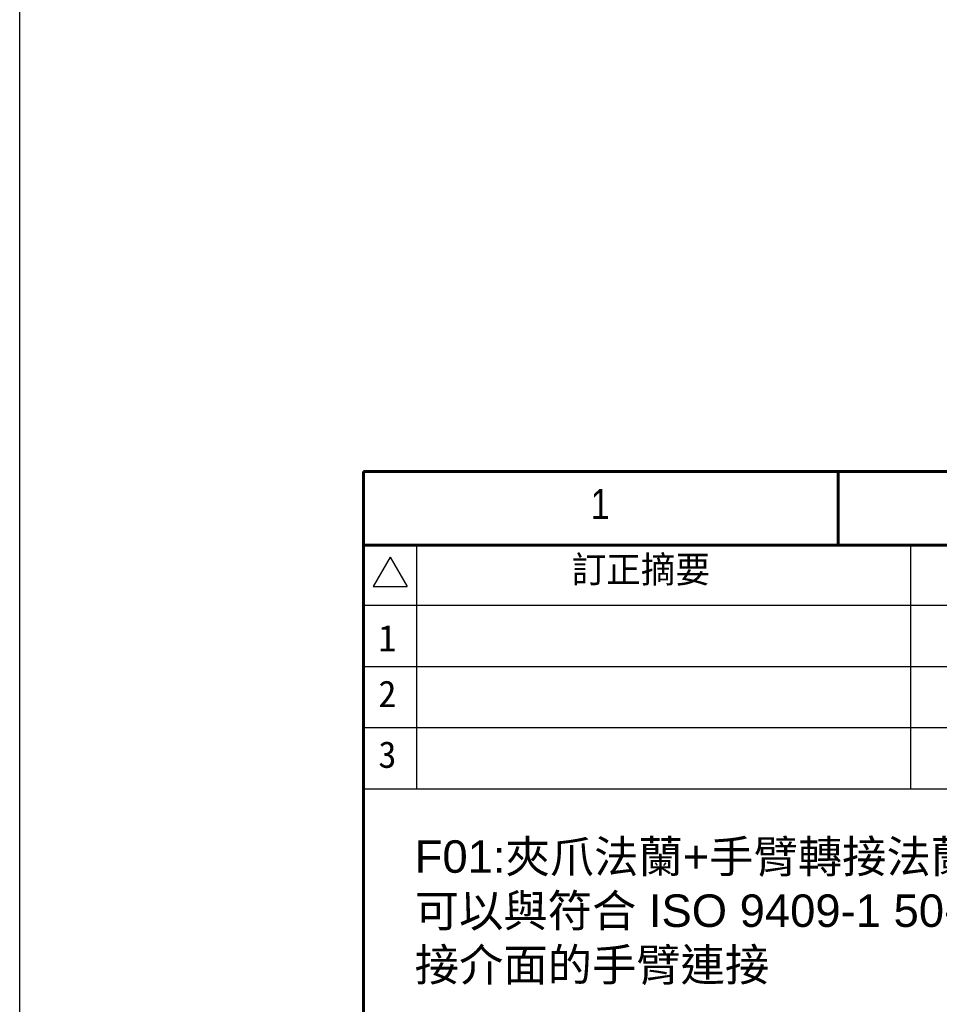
# Model space of a CAD drawing. Header units: inches. Extents: x 0 to 5766, y -2164 to 1330.
# Tile 159 of 217: x 4144 to 4324, y -251 to -58. Entities that reach past the tile are written whole.
import ezdxf
from ezdxf.enums import TextEntityAlignment as Align

# ---------------------------------------------------------------- set-up
doc = ezdxf.new("R2010")
doc.units = ezdxf.units.IN
doc.header["$MEASUREMENT"] = 0
doc.linetypes.add('SLD-實線', pattern=[0])
doc.layers.add('BORDER', color=7, linetype='Continuous')
doc.layers.add('圖框', color=7, linetype='SLD-實線')
doc.styles.add('SEACAD_arial_ttf', font='arial.ttf', dxfattribs={"height": 0.2})
doc.styles.get("Standard").update_dxf_attribs({"font": 'arial.ttf'})
doc.styles.add('標題欄', font='txt')

# ---------------------------------------------------------------- blocks, each defined once
blk = doc.blocks.new('A4橫')
at = {"layer": 'BORDER', "color": 123, "linetype": 'Continuous', "lineweight": 60, "ltscale": 25.4}
for p, q in [((4924.324, 1453.749), (4731.534, 1453.749)), ((4731.534, 1453.749), (4731.534, 1170.892)), ((4777.914, 1453.749), (4777.914, 1446.539)), ((4917.114, 1446.539), (4731.534, 1446.539))]:
    blk.add_line(p, q, dxfattribs=at)
at = {"layer": 'BORDER', "color": 60, "linetype": 'Continuous', "ltscale": 25.4}
for p, q in [((4736.696, 1446.539), (4736.696, 1422.702)), ((4784.992, 1446.539), (4784.992, 1422.702)), ((4734.139, 1445.382), (4732.472, 1442.495)), ((4734.139, 1445.382), (4735.806, 1442.495)), ((4732.472, 1442.495), (4735.806, 1442.495)), ((4818.715, 1440.653), (4731.534, 1440.653)), ((4818.715, 1434.67), (4731.534, 1434.67)), ((4917.114, 1428.686), (4731.534, 1428.686)), ((4917.114, 1422.702), (4731.534, 1422.702))]:
    blk.add_line(p, q, dxfattribs=at)
at = {"layer": 'BORDER', "color": 60, "linetype": 'Continuous', "ltscale": 25.4, "style": 'SEACAD_arial_ttf', "width": 0.8}
blk.add_text('1', height=2.943, dxfattribs=at).set_placement((4753.755, 1452.037), align=Align.TOP_LEFT)
at = {"layer": '圖框', "style": '標題欄'}
for s, height, p in [('訂正摘要', 2.6053, (4751.864, 1445.481)), ('1', 2.605, (4732.979, 1438.769)), ('2', 2.605, (4732.979, 1433.32)), ('3', 2.605, (4732.979, 1427.385))]:
    blk.add_text(s, height=height, dxfattribs=at).set_placement(p, align=Align.TOP_LEFT)

msp = doc.modelspace()

# ---------------------------------------------------------------- linework, layer by layer
at = {"color": 4}
msp.add_lwpolyline([(4143.887, 611.783), (4663.887, 611.783), (4663.887, -2164.217), (4143.887, -2164.217)], close=True, dxfattribs=at)

# ---------------------------------------------------------------- block references
at = {"xscale": 2, "yscale": 2, "zscale": 2}
msp.add_blockref('A4橫', (-5251.97, -3053.857), dxfattribs=at)

# ---------------------------------------------------------------- texts
at = {"color": 7, "insert": (4221.097, -218.453), "char_height": 6.35, "attachment_point": 1}
msp.add_mtext_dynamic_manual_height_columns('F01:{\\fPMingLiU|b0|i0|c136|p18;夾爪法蘭}+{\\fPMingLiU|b0|i0|c136|p18;手臂轉接法蘭}I{\\fPMingLiU|b0|i0|c136|p18;型}\\P{\\fPMingLiU|b0|i0|c136|p18;可以與符合} ISO 9409-1 50-4-M6 {\\fPMingLiU|b0|i0|c136|p18;連接介面的手臂連接}', width=140.63922, gutter_width=12.5, heights=[0], dxfattribs=at)

doc.saveas('drawing.dxf')
